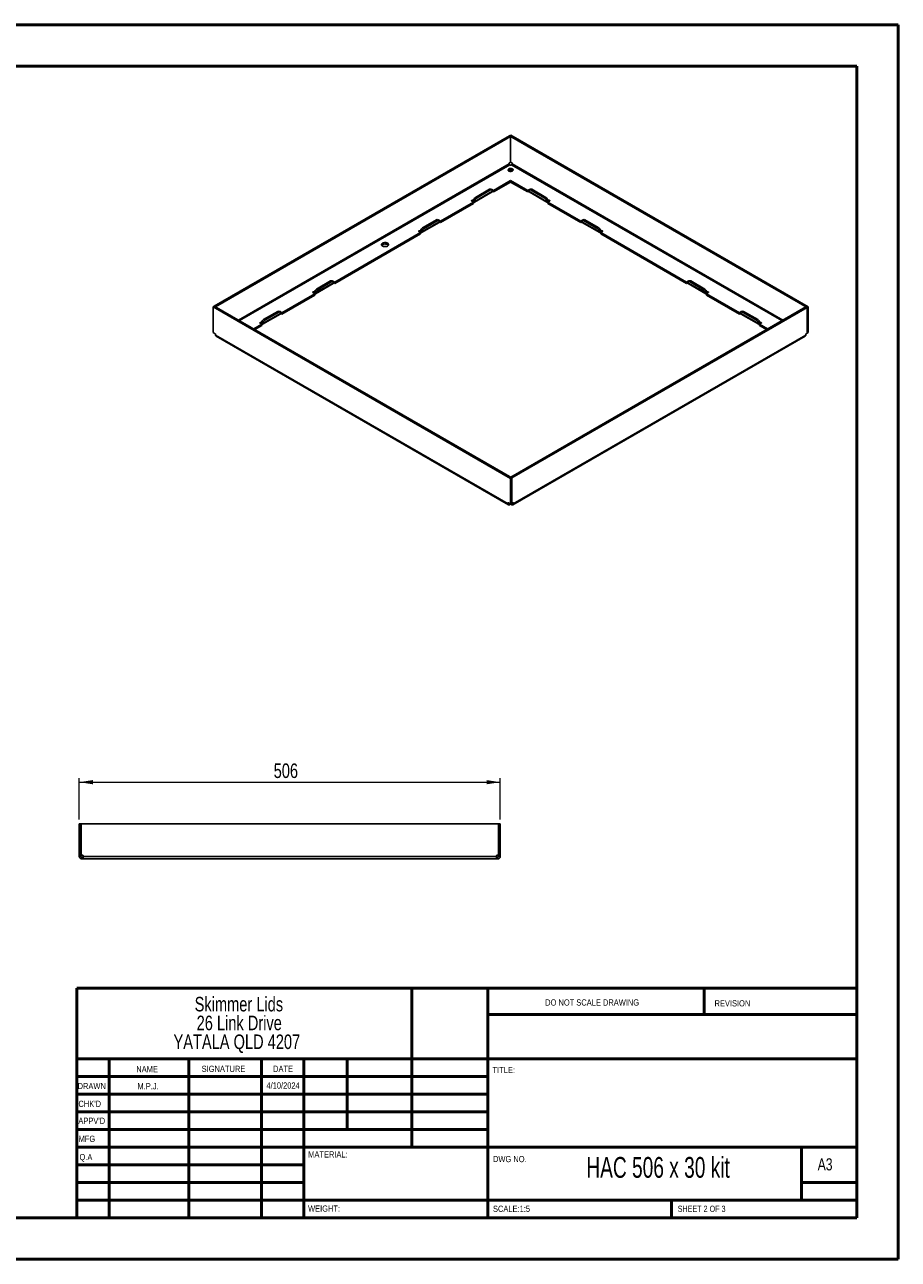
# Paper-space layout 'Sheet2' of a CAD drawing. Header units: millimetres. Extents: x 0 to 420, y 0 to 297.
# Tile 2 of 2: x 210 to 420, y 0 to 297. Entities that reach past the tile are written whole.
import ezdxf

# ---------------------------------------------------------------- set-up
doc = ezdxf.new("R2010")
doc.units = ezdxf.units.MM
doc.styles.add('SLDTEXTSTYLE0', font='TXT', dxfattribs={"width": 0.6875})
doc.styles.add('SLDTEXTSTYLE1', font='TXT', dxfattribs={"width": 0.75})
doc.dimstyles.new('SLDDIMSTYLE0', dxfattribs={"dimtxt": 3.5, "dimasz": 3.302, "dimexe": 0, "dimexo": 0.0625, "dimgap": 0.875, "dimtad": 1, "dimdec": 0, "dimlfac": 5, "dimrnd": 1e-09, "dimzin": 12, "dimdsep": 46, "dimtxsty": 'SLDTEXTSTYLE1', "dimsah": 1, "dimcen": 0.09, "dimadec": 0, "dimazin": 3, "dimtfac": 1, "dimtdec": 0, "dimtofl": 0, "dimtmove": 0, "dimatfit": 3, "dimfxl": 1, "dimfrac": 2, "dimtolj": 1, "dimtzin": 12, "dimarcsym": 0})

# ---------------------------------------------------------------- blocks, each defined once
blk = doc.blocks.new('SW_NOTE_0_1')
at = {"color": 0, "linetype": 'Continuous', "lineweight": 0, "char_height": 3.5, "attachment_point": 2, "style": 'SLDTEXTSTYLE1'}
for s, insert in [('Skimmer Lids', (13.89, 4.51)), ('26 Link Drive', (13.98, -0.01)), ('YATALA QLD 4207', (13.4, -4.54))]:
    blk.add_mtext(s, dxfattribs=dict(at, insert=insert))
blk = doc.blocks.new('_D_2')
at = {"color": 7, "linetype": 'Continuous', "lineweight": 0}
for p, q in [((223.51, 105.99), (223.51, 115.99)), ((324.71, 105.99), (324.71, 115.99)), ((223.51, 114.99), (324.71, 114.99))]:
    blk.add_line(p, q, dxfattribs=at)
at = {"color": 7, "linetype": 'Continuous', "lineweight": 18}
for points in [[(223.51, 114.99), (226.81, 114.48), (226.81, 115.5)], [(324.71, 114.99), (321.4, 115.5), (321.4, 114.48)]]:
    blk.add_solid(points, dxfattribs=at)
at = {"color": 7, "linetype": 'Continuous', "lineweight": 18, "insert": (270.23, 119.5), "char_height": 3.5, "attachment_point": 1, "style": 'SLDTEXTSTYLE1'}
blk.add_mtext('506', dxfattribs=at)

psp = doc.layouts.new('Sheet2')

# ---------------------------------------------------------------- linework, layer by layer
at = {"color": 7, "linetype": 'Continuous', "lineweight": 50}
for p, q in [((0.3793, 297.2148), (420.3793, 297.2148)), ((420.3793, 0.2148), (420.3793, 297.2148)), ((10.3793, 287.2148), (410.3793, 287.2148)), ((410.3793, 287.2148), (410.3793, 10.2148)), ((222.8788, 65.4648), (410.0788, 65.4648)), ((222.8788, 65.4648), (222.8788, 10.2148)), ((303.4788, 65.4648), (303.4788, 27.2148)), ((321.6788, 65.4648), (321.6788, 10.2148)), ((373.6788, 59.0898), (373.6788, 65.4648)), ((410.0788, 59.0898), (321.6788, 59.0898)), ((410.0788, 48.4648), (222.8788, 48.4648)), ((230.6788, 48.4648), (230.6788, 10.2148)), ((249.8698, 48.4648), (249.8698, 10.2148)), ((267.2778, 48.4648), (267.2778, 10.2148)), ((277.4788, 10.2148), (277.4788, 48.4648)), ((287.8788, 31.4648), (287.8788, 48.4648)), ((321.6788, 44.2148), (222.8788, 44.2148)), ((321.6788, 39.9648), (222.8788, 39.9648)), ((321.6788, 35.7148), (222.8788, 35.7148)), ((321.6788, 31.4648), (222.8788, 31.4648)), ((277.4788, 27.2148), (222.8788, 27.2148)), ((277.4788, 27.2148), (410.0788, 27.2148)), ((397.0788, 14.4648), (397.0788, 27.2148)), ((277.4788, 22.9647), (222.8788, 22.9647)), ((277.4788, 18.7148), (222.8788, 18.7148)), ((410.0788, 18.7148), (397.0788, 18.7148)), ((222.8788, 14.4648), (410.3793, 14.4648)), ((365.8788, 10.2148), (365.8788, 14.4648)), ((10.3793, 10.2148), (410.3793, 10.2148)), ((0.3793, 0.2148), (420.3793, 0.2148))]:
    psp.add_line(p, q, dxfattribs=at)
at = {"color": 7, "linetype": 'Continuous', "lineweight": 25}
for p, q in [((326.9081, 270.5108), (255.9287, 229.5352)), ((327.1909, 270.3475), (256.2116, 229.372)), ((327.1909, 270.3475), (326.9081, 270.5108)), ((327.2121, 270.67), (326.9293, 270.5067)), ((326.9293, 270.4985), (326.9293, 270.5067)), ((398.4602, 229.2128), (326.9293, 270.5067)), ((327.1909, 264.1743), (327.1909, 270.3475)), ((398.7431, 229.376), (327.2121, 270.67)), ((326.8516, 263.7091), (261.7845, 226.1466)), ((262.0108, 226.016), (326.9648, 263.5132)), ((326.8516, 263.8968), (326.8516, 263.7091)), ((327.1909, 264.1743), (326.9224, 264.0193)), ((326.9648, 263.5132), (327.1273, 263.4193)), ((327.4736, 264.0193), (327.1909, 264.1825)), ((327.2687, 263.4193), (327.4312, 263.5132)), ((327.4312, 263.5132), (392.3852, 226.016)), ((327.5444, 263.7091), (327.5444, 263.8968)), ((392.6115, 226.1466), (327.5444, 263.7091)), ((327.6293, 262.1905), (327.7384, 262.1048)), ((327.198, 259.6964), (323.0968, 257.3288)), ((327.198, 259.3698), (323.0968, 257.0022)), ((331.2992, 257.3288), (327.198, 259.6964)), ((327.198, 259.3698), (327.198, 259.6964)), ((331.2992, 257.0022), (327.198, 259.3698)), ((318.4884, 254.5332), (322.7311, 256.9824)), ((322.8139, 257.1655), (318.5713, 254.7163)), ((318.7127, 255.6552), (322.1068, 257.6146)), ((318.7127, 255.6552), (318.9956, 255.492)), ((318.9956, 255.492), (322.3897, 257.4513)), ((322.3897, 257.4513), (322.1068, 257.6146)), ((322.6896, 257.481), (322.4068, 257.6443)), ((323.0968, 257.3288), (322.6725, 257.5737)), ((322.6725, 257.4909), (322.6725, 257.5737)), ((322.8139, 257.2063), (322.8139, 257.1655)), ((323.0968, 257.0022), (322.8139, 257.1655)), ((323.0968, 257.0022), (323.0968, 257.3288)), ((331.7235, 257.5737), (331.2992, 257.3288)), ((331.2992, 257.0022), (331.2992, 257.3288)), ((331.5821, 257.1655), (331.2992, 257.0022)), ((331.5821, 257.1655), (331.5821, 257.2063)), ((335.8247, 254.7163), (331.5821, 257.1655)), ((331.6649, 256.9824), (335.9076, 254.5332)), ((331.9892, 257.6443), (331.7064, 257.481)), ((331.7235, 257.4909), (331.7235, 257.5737)), ((332.2892, 257.6146), (332.0063, 257.4513)), ((332.0063, 257.4513), (335.4004, 255.492)), ((332.2892, 257.6146), (335.6833, 255.6552)), ((335.4004, 255.492), (335.6833, 255.6552)), ((318.2885, 254.553), (310.3689, 249.9811)), ((318.2885, 254.2264), (310.3689, 249.6545)), ((317.8642, 254.7979), (318.2885, 254.553)), ((318.2885, 254.8796), (318.147, 254.9612)), ((318.147, 254.6346), (318.147, 254.9612)), ((318.5713, 254.7571), (318.2885, 254.9204)), ((318.2885, 254.8796), (318.2885, 254.9204)), ((318.5713, 254.7163), (318.2885, 254.8796)), ((318.2885, 254.553), (318.2885, 254.8796)), ((318.2885, 254.2264), (318.2885, 254.553)), ((318.5713, 254.7163), (318.5713, 254.7571)), ((336.1075, 254.9204), (335.8247, 254.7571)), ((335.8247, 254.7163), (336.1075, 254.8796)), ((335.8247, 254.7571), (335.8247, 254.7163)), ((336.249, 254.9612), (336.1075, 254.8796)), ((336.1075, 254.9204), (336.1075, 254.8796)), ((336.1075, 254.553), (336.1075, 254.8796)), ((336.1075, 254.553), (336.5318, 254.7979)), ((344.0271, 249.9811), (336.1075, 254.553)), ((336.1075, 254.2264), (336.1075, 254.553)), ((344.0271, 249.6545), (336.1075, 254.2264)), ((336.249, 254.6346), (336.249, 254.9612)), ((305.7605, 247.1855), (310.0032, 249.6347)), ((310.086, 249.8178), (305.8434, 247.3686)), ((305.9848, 248.3076), (309.3789, 250.267)), ((306.2676, 248.1443), (309.6618, 250.1037)), ((309.6618, 250.1037), (309.3789, 250.267)), ((309.9617, 250.1334), (309.6789, 250.2967)), ((310.3689, 249.9811), (309.9446, 250.226)), ((309.9446, 250.1433), (309.9446, 250.226)), ((310.086, 249.8587), (310.086, 249.8178)), ((310.3689, 249.6545), (310.086, 249.8178)), ((310.3689, 249.6545), (310.3689, 249.9811)), ((344.4514, 250.226), (344.0271, 249.9811)), ((344.0271, 249.6545), (344.0271, 249.9811)), ((344.31, 249.8178), (344.0271, 249.6545)), ((344.31, 249.8178), (344.31, 249.8587)), ((348.5526, 247.3686), (344.31, 249.8178)), ((344.3928, 249.6347), (348.6355, 247.1855)), ((344.7171, 250.2967), (344.4343, 250.1334)), ((344.4514, 250.1433), (344.4514, 250.226)), ((345.0171, 250.267), (344.7342, 250.1037)), ((344.7342, 250.1037), (348.1284, 248.1443)), ((345.0171, 250.267), (348.4112, 248.3076)), ((305.5605, 247.2053), (284.913, 235.2858)), ((305.5605, 246.8787), (284.913, 234.9592)), ((305.1363, 247.4503), (305.5605, 247.2053)), ((305.5605, 247.5319), (305.4191, 247.6135)), ((305.4191, 247.287), (305.4191, 247.6135)), ((305.8434, 247.4094), (305.5605, 247.5727)), ((305.5605, 247.5319), (305.5605, 247.5727)), ((305.8434, 247.3686), (305.5605, 247.5319)), ((305.5605, 247.2053), (305.5605, 247.5319)), ((305.5605, 246.8787), (305.5605, 247.2053)), ((305.8434, 247.3686), (305.8434, 247.4094)), ((305.9848, 248.3076), (306.2676, 248.1443)), ((348.1284, 248.1443), (348.4112, 248.3076)), ((348.8355, 247.5727), (348.5526, 247.4094)), ((348.5526, 247.3686), (348.8355, 247.5319)), ((348.5526, 247.4094), (348.5526, 247.3686)), ((348.9769, 247.6135), (348.8355, 247.5319)), ((348.8355, 247.5727), (348.8355, 247.5319)), ((348.8355, 247.2053), (348.8355, 247.5319)), ((348.8355, 247.2053), (349.2597, 247.4503)), ((369.483, 235.2858), (348.8355, 247.2053)), ((348.8355, 246.8787), (348.8355, 247.2053)), ((369.483, 234.9592), (348.8355, 246.8787)), ((348.9769, 247.287), (348.9769, 247.6135)), ((280.3047, 232.4901), (284.5473, 234.9394)), ((284.6302, 235.1225), (280.3875, 232.6733)), ((280.529, 233.6122), (283.9231, 235.5716)), ((280.8118, 233.4489), (284.2059, 235.4083)), ((284.2059, 235.4083), (283.9231, 235.5716)), ((284.5059, 235.438), (284.223, 235.6013)), ((284.913, 235.2858), (284.4888, 235.5307)), ((284.4888, 235.4479), (284.4888, 235.5307)), ((284.6302, 235.1633), (284.6302, 235.1225)), ((284.913, 234.9592), (284.6302, 235.1224)), ((284.913, 234.9592), (284.913, 235.2858)), ((369.9072, 235.5307), (369.483, 235.2858)), ((369.483, 234.9592), (369.483, 235.2858)), ((369.7658, 235.1224), (369.483, 234.9592)), ((369.7658, 235.1225), (369.7658, 235.1633)), ((374.0085, 232.6733), (369.7658, 235.1225)), ((369.8487, 234.9394), (374.0913, 232.4901)), ((370.173, 235.6013), (369.8901, 235.438)), ((369.9072, 235.4479), (369.9072, 235.5307)), ((370.4729, 235.5716), (370.1901, 235.4083)), ((370.1901, 235.4083), (373.5842, 233.4489)), ((370.4729, 235.5716), (373.867, 233.6122)), ((280.1047, 232.51), (272.1851, 227.9381)), ((280.1047, 232.1834), (272.1851, 227.6115)), ((279.6804, 232.7549), (280.1047, 232.51)), ((280.1047, 232.8366), (279.9633, 232.9182)), ((279.9633, 232.5916), (279.9633, 232.9182)), ((280.3875, 232.7141), (280.1047, 232.8774)), ((280.1047, 232.8366), (280.1047, 232.8774)), ((280.3875, 232.6733), (280.1047, 232.8366)), ((280.1047, 232.51), (280.1047, 232.8366)), ((280.1047, 232.1834), (280.1047, 232.51)), ((280.3875, 232.6733), (280.3875, 232.7141)), ((280.529, 233.6122), (280.8118, 233.4489)), ((373.5842, 233.4489), (373.867, 233.6122)), ((374.2913, 232.8774), (374.0085, 232.7141)), ((374.0085, 232.6733), (374.2913, 232.8366)), ((374.0085, 232.7141), (374.0085, 232.6733)), ((374.4327, 232.9182), (374.2913, 232.8366)), ((374.2913, 232.8774), (374.2913, 232.8366)), ((374.2913, 232.51), (374.2913, 232.8366)), ((374.2913, 232.51), (374.7156, 232.7549)), ((382.2109, 227.9381), (374.2913, 232.51)), ((374.2913, 232.1834), (374.2913, 232.51)), ((382.2109, 227.6115), (374.2913, 232.1834)), ((374.4327, 232.5916), (374.4327, 232.9182)), ((255.6529, 229.3597), (255.9358, 229.523)), ((255.6529, 229.3597), (327.1839, 188.0658)), ((255.6529, 223.1865), (255.6529, 229.3597)), ((256.2116, 229.372), (255.9287, 229.5352)), ((255.9287, 229.5352), (255.9287, 229.5189)), ((255.9358, 229.523), (327.4667, 188.2291)), ((256.2116, 229.3638), (256.2116, 229.372)), ((327.2051, 188.3883), (398.1844, 229.3638)), ((327.4879, 188.225), (398.4673, 229.2005)), ((398.1844, 229.3638), (398.4673, 229.2005)), ((398.7431, 229.376), (398.4602, 229.2128)), ((398.4602, 229.2046), (398.4602, 229.2128)), ((398.4673, 229.2005), (398.4673, 223.0273)), ((398.7431, 223.2029), (398.7431, 229.376)), ((267.5768, 225.1425), (271.8194, 227.5917)), ((271.9022, 227.7748), (267.6596, 225.3256)), ((267.801, 226.2646), (271.1951, 228.2239)), ((267.801, 226.2646), (268.0839, 226.1013)), ((268.0839, 226.1013), (271.478, 228.0606)), ((271.478, 228.0606), (271.1951, 228.2239)), ((271.778, 228.0904), (271.4951, 228.2536)), ((272.1851, 227.9381), (271.7608, 228.183)), ((271.7608, 228.1002), (271.7608, 228.183)), ((271.9022, 227.8156), (271.9022, 227.7748)), ((272.1851, 227.6115), (271.9022, 227.7748)), ((272.1851, 227.6115), (272.1851, 227.9381)), ((382.6352, 228.183), (382.2109, 227.9381)), ((382.2109, 227.6115), (382.2109, 227.9381)), ((382.4938, 227.7748), (382.2109, 227.6115)), ((382.4938, 227.7748), (382.4938, 227.8156)), ((386.7364, 225.3256), (382.4938, 227.7748)), ((382.5766, 227.5917), (386.8192, 225.1425)), ((382.9009, 228.2536), (382.618, 228.0904)), ((382.6352, 228.1002), (382.6352, 228.183)), ((383.2009, 228.2239), (382.918, 228.0606)), ((382.918, 228.0606), (386.3121, 226.1013)), ((383.2009, 228.2239), (386.595, 226.2646)), ((386.3121, 226.1013), (386.595, 226.2646)), ((256.1973, 222.8723), (255.6529, 223.1865)), ((267.3768, 225.1623), (265.4331, 224.0403)), ((267.3768, 224.8357), (265.716, 223.877)), ((266.9525, 225.4072), (267.3768, 225.1623)), ((267.3768, 225.4889), (267.2353, 225.5705)), ((267.2353, 225.244), (267.2353, 225.5705)), ((267.6596, 225.3664), (267.3768, 225.5297)), ((267.3768, 225.4889), (267.3768, 225.5297)), ((267.6596, 225.3256), (267.3768, 225.4889)), ((267.3768, 225.1623), (267.3768, 225.4889)), ((267.3768, 224.8357), (267.3768, 225.1623)), ((267.6596, 225.3256), (267.6596, 225.3664)), ((387.0192, 225.5297), (386.7364, 225.3664)), ((386.7364, 225.3256), (387.0192, 225.4889)), ((386.7364, 225.3664), (386.7364, 225.3256)), ((387.1607, 225.5705), (387.0192, 225.4889)), ((387.0192, 225.5297), (387.0192, 225.4889)), ((387.0192, 225.1623), (387.0192, 225.4889)), ((387.0192, 225.1623), (387.4435, 225.4072)), ((388.9629, 224.0403), (387.0192, 225.1623)), ((387.0192, 224.8357), (387.0192, 225.1623)), ((388.68, 223.877), (387.0192, 224.8357)), ((387.1607, 225.244), (387.1607, 225.5705)), ((398.1987, 222.8723), (398.4673, 223.0273)), ((398.7431, 223.2029), (398.4673, 223.0437)), ((256.268, 222.5621), (256.268, 222.7498)), ((256.268, 222.5621), (326.5688, 181.9784)), ((256.384, 222.3058), (326.6848, 181.722)), ((327.7112, 181.722), (398.012, 222.3058)), ((398.128, 222.5621), (327.8272, 181.9784)), ((398.128, 222.5621), (398.128, 222.7498)), ((327.1839, 188.0658), (327.4667, 188.2291)), ((327.1839, 181.8926), (327.1839, 188.0658)), ((327.2051, 188.3883), (327.4879, 188.225)), ((327.2051, 188.3801), (327.2051, 188.3883)), ((327.4667, 182.0559), (327.4667, 188.2291)), ((327.4879, 188.225), (327.4879, 182.0518)), ((326.5688, 182.166), (326.6395, 182.2068)), ((326.5688, 181.9784), (326.5688, 182.166)), ((326.5688, 181.9784), (326.8021, 182.113)), ((326.6395, 182.2069), (327.1839, 181.8926)), ((326.9648, 181.7497), (326.9648, 182.0191)), ((327.1273, 181.8435), (326.9648, 181.7497)), ((327.1273, 181.8435), (327.1273, 181.9253)), ((327.1839, 181.8926), (327.4667, 182.0559)), ((327.2687, 181.8435), (327.2687, 181.9416)), ((327.4312, 181.7497), (327.2687, 181.8435)), ((327.4312, 181.7497), (327.4312, 182.0354)), ((327.4879, 182.0518), (327.4667, 182.0641)), ((327.4879, 182.0518), (327.7565, 182.2069)), ((327.8272, 181.9784), (327.5939, 182.113)), ((327.8272, 182.166), (327.7565, 182.2068)), ((327.8272, 182.166), (327.8272, 181.9784)), ((223.507, 104.989), (223.907, 104.989)), ((223.507, 97.4288), (223.507, 104.989)), ((223.907, 97.4288), (223.907, 104.989)), ((223.917, 104.989), (223.917, 97.4288)), ((223.917, 104.989), (324.297, 104.989)), ((324.297, 104.989), (324.297, 97.4288)), ((324.307, 97.4288), (324.307, 104.989)), ((324.707, 104.989), (324.307, 104.989)), ((324.707, 97.4288), (324.707, 104.989)), ((223.507, 97.4288), (223.907, 97.4288)), ((223.507, 97.3288), (223.507, 97.4288)), ((223.507, 97.3288), (223.907, 97.3288)), ((223.507, 97.099), (223.507, 97.3288)), ((223.507, 97.099), (223.907, 97.099)), ((223.907, 97.3288), (223.907, 97.4288)), ((223.907, 97.099), (223.907, 97.3288)), ((223.917, 97.4288), (224.2968, 97.4288)), ((224.067, 96.539), (224.067, 96.939)), ((224.2968, 96.939), (224.067, 96.939)), ((224.2968, 96.539), (224.067, 96.539)), ((224.2968, 96.539), (224.2968, 96.939)), ((224.3968, 96.939), (224.2968, 96.939)), ((224.3968, 96.539), (224.2968, 96.539)), ((224.3968, 97.3288), (224.3968, 97.099)), ((323.8172, 97.099), (224.3968, 97.099)), ((323.8172, 96.539), (224.3968, 96.539)), ((323.8172, 97.099), (323.8172, 97.3288)), ((323.9172, 96.939), (323.8172, 96.939)), ((323.9172, 96.539), (323.8172, 96.539)), ((323.9172, 97.4288), (324.297, 97.4288)), ((323.9172, 96.539), (323.9172, 96.939)), ((324.147, 96.939), (323.9172, 96.939)), ((324.147, 96.539), (323.9172, 96.539)), ((324.147, 96.539), (324.147, 96.939)), ((324.707, 97.4288), (324.307, 97.4288)), ((324.307, 97.3288), (324.307, 97.4288)), ((324.707, 97.3288), (324.307, 97.3288)), ((324.307, 97.099), (324.307, 97.3288)), ((324.707, 97.099), (324.307, 97.099)), ((324.707, 97.3288), (324.707, 97.4288)), ((324.707, 97.099), (324.707, 97.3288))]:
    psp.add_line(p, q, dxfattribs=at)
at = {"color": 7, "linetype": 'Continuous', "lineweight": 25, "flags": 128}
for points in [[(327.6293, 262.0191), (327.7508, 262.1192), (327.8057, 262.2374), (327.7872, 262.3592), (327.6977, 262.47), (327.5479, 262.5565), (327.3559, 262.6082), (327.1448, 262.6189), (326.9402, 262.5872), (326.7667, 262.5171), (326.6452, 262.4169), (326.5903, 262.2988), (326.6088, 262.1769), (326.6983, 262.0661), (326.8481, 261.9796), (327.0401, 261.9279), (327.2512, 261.9173), (327.4558, 261.9489), (327.6293, 262.0191)], [(318.147, 254.9612), (318.0821, 254.9862), (318.0056, 254.995), (317.9291, 254.9862), (317.8642, 254.9612), (317.8208, 254.9238), (317.8056, 254.8796), (317.8208, 254.8354), (317.8642, 254.7979)], [(336.5318, 254.7979), (336.5752, 254.8354), (336.5904, 254.8796), (336.5752, 254.9238), (336.5318, 254.9612), (336.4669, 254.9862), (336.3904, 254.995), (336.3139, 254.9862), (336.249, 254.9612)], [(305.4191, 247.6135), (305.3542, 247.6386), (305.2777, 247.6474), (305.2012, 247.6386), (305.1363, 247.6135), (305.0929, 247.5761), (305.0777, 247.5319), (305.0929, 247.4877), (305.1363, 247.4503)], [(349.2597, 247.4503), (349.3031, 247.4877), (349.3183, 247.5319), (349.3031, 247.5761), (349.2597, 247.6135), (349.1948, 247.6386), (349.1183, 247.6474), (349.0418, 247.6386), (348.9769, 247.6135)], [(297.6086, 243.9584), (297.7598, 244.0766), (297.8439, 244.2154), (297.8535, 244.3623), (297.7875, 244.5043), (297.6521, 244.6288), (297.459, 244.7247), (297.2256, 244.7834), (296.9726, 244.7999), (296.7224, 244.7726), (296.4972, 244.7039), (296.3172, 244.5999), (296.1982, 244.47), (296.1509, 244.3255), (296.1794, 244.1794), (296.2812, 244.0447), (296.4473, 243.9333), (296.6629, 243.8551), (296.9089, 243.817), (297.1634, 243.8225), (297.4037, 243.8711), (297.6086, 243.9584)], [(297.8106, 244.1438), (297.7875, 244.1777), (297.6521, 244.3022), (297.459, 244.398), (297.2256, 244.4568), (296.9726, 244.4733), (296.7224, 244.446), (296.4972, 244.3773), (296.3172, 244.2733), (296.1985, 244.1438)], [(279.9633, 232.9182), (279.8984, 232.9432), (279.8218, 232.952), (279.7453, 232.9432), (279.6804, 232.9182), (279.6371, 232.8807), (279.6218, 232.8366), (279.6371, 232.7924), (279.6804, 232.7549)], [(374.7156, 232.7549), (374.7589, 232.7924), (374.7742, 232.8366), (374.7589, 232.8807), (374.7156, 232.9182), (374.6507, 232.9432), (374.5742, 232.952), (374.4976, 232.9432), (374.4327, 232.9182)], [(267.2353, 225.5705), (267.1705, 225.5955), (267.0939, 225.6043), (267.0174, 225.5955), (266.9525, 225.5705), (266.9091, 225.5331), (266.8939, 225.4889), (266.9091, 225.4447), (266.9525, 225.4072)], [(387.4435, 225.4072), (387.4869, 225.4447), (387.5021, 225.4889), (387.4869, 225.5331), (387.4435, 225.5705), (387.3786, 225.5955), (387.3021, 225.6043), (387.2255, 225.5955), (387.1607, 225.5705)]]:
    psp.add_lwpolyline(points, dxfattribs=at)
at = {"color": 7, "linetype": 'Continuous', "lineweight": 25}
for centre, radius, start, end in [((327.2035, 261.4661), 0.8402, 59.553239, 130.525995), ((327.0052, 263.8898), 0.1537, 122.605478, 177.394522), ((327.198, 263.5558), 0.1537, 242.609672, 297.390328), ((327.3908, 263.8898), 0.1537, 2.605478, 57.394522), ((319.2096, 254.8785), 0.9221, 122.605478, 177.394522), ((319.4924, 254.7152), 0.9221, 122.605478, 177.394522), ((322.2826, 257.3693), 0.3018, 65.692881, 125.617577), ((322.5553, 257.2483), 0.262, 350.785963, 129.203285), ((322.5308, 257.2972), 0.3108, 62.868507, 99.823385), ((322.6179, 257.1439), 0.1972, 305.013333, 6.298848), ((331.8407, 257.2483), 0.262, 50.796715, 189.214037), ((331.7781, 257.1439), 0.1972, 173.701152, 234.986667), ((331.8652, 257.2972), 0.3108, 80.176615, 117.131493), ((332.1134, 257.3693), 0.3018, 54.382423, 114.307119), ((334.9036, 254.7152), 0.9221, 2.605478, 57.394522), ((335.1864, 254.8785), 0.9221, 2.605478, 57.394522), ((318.3989, 254.6883), 0.1747, 230.796715, 9.214037), ((335.9971, 254.6883), 0.1747, 170.785963, 309.203285), ((309.5547, 250.0216), 0.3018, 65.692881, 125.617577), ((309.8274, 249.9006), 0.262, 350.785963, 129.203285), ((309.8029, 249.9495), 0.3108, 62.868507, 99.823385), ((309.89, 249.7962), 0.1972, 305.013333, 6.298848), ((344.5686, 249.9006), 0.262, 50.796715, 189.214037), ((344.506, 249.7962), 0.1972, 173.701152, 234.986667), ((344.5931, 249.9495), 0.3108, 80.176615, 117.131493), ((344.8413, 250.0216), 0.3018, 54.382423, 114.307119), ((306.4817, 247.5308), 0.9221, 122.605478, 177.394522), ((305.6709, 247.3406), 0.1747, 230.796715, 9.214037), ((306.7645, 247.3675), 0.9221, 122.605478, 177.394522), ((347.6315, 247.3675), 0.9221, 2.605478, 57.394522), ((347.9143, 247.5308), 0.9221, 2.605478, 57.394522), ((348.7251, 247.3406), 0.1747, 170.785963, 309.203285), ((284.0988, 235.3263), 0.3018, 65.692881, 125.617577), ((284.3715, 235.2053), 0.262, 350.785963, 129.203285), ((284.347, 235.2541), 0.3108, 62.868507, 99.823385), ((284.4342, 235.1009), 0.1972, 305.013333, 6.298848), ((370.0245, 235.2053), 0.262, 50.796715, 189.214037), ((369.9618, 235.1009), 0.1972, 173.701152, 234.986667), ((370.049, 235.2541), 0.3108, 80.176615, 117.131493), ((370.2972, 235.3263), 0.3018, 54.382423, 114.307119), ((281.0258, 232.8355), 0.9221, 122.605478, 177.394522), ((280.2151, 232.6453), 0.1747, 230.796715, 9.214037), ((281.3087, 232.6722), 0.9221, 122.605478, 177.394522), ((373.0873, 232.6722), 0.9221, 2.605478, 57.394522), ((373.3702, 232.8355), 0.9221, 2.605478, 57.394522), ((374.1809, 232.6453), 0.1747, 170.785963, 309.203285), ((268.2979, 225.4878), 0.9221, 122.605478, 177.394522), ((268.5807, 225.3245), 0.9221, 122.605478, 177.394522), ((271.3709, 227.9786), 0.3018, 65.692881, 125.617577), ((271.6436, 227.8576), 0.262, 350.785963, 129.203285), ((271.6191, 227.9065), 0.3108, 62.868507, 99.823385), ((271.7062, 227.7532), 0.1972, 305.013333, 6.298848), ((382.7524, 227.8576), 0.262, 50.796715, 189.214037), ((382.6898, 227.7532), 0.1972, 173.701152, 234.986667), ((382.7769, 227.9065), 0.3108, 80.176615, 117.131493), ((383.0251, 227.9786), 0.3018, 54.382423, 114.307119), ((385.8153, 225.3245), 0.9221, 2.605478, 57.394522), ((386.0981, 225.4878), 0.9221, 2.605478, 57.394522), ((256.1145, 222.7428), 0.1537, 2.605478, 57.394522), ((267.4872, 225.2976), 0.1747, 230.796715, 9.214037), ((386.9088, 225.2976), 0.1747, 170.785963, 309.203285), ((398.2815, 222.7428), 0.1537, 122.605478, 177.394522), ((326.6119, 182.173), 0.0437, 50.796715, 189.214037), ((327.198, 181.707), 0.1537, 62.609672, 117.390328), ((327.7841, 182.173), 0.0437, 350.785963, 129.203285), ((224.2968, 97.3288), 0.1, 0, 90), ((323.9172, 97.3288), 0.1, 90, 180)]:
    psp.add_arc(centre, radius, start, end, dxfattribs=at)
for points, knots in [([(326.9648, 263.5132), (326.9352, 263.5303), (326.9057, 263.5613), (326.8638, 263.6339), (326.8516, 263.6749), (326.8516, 263.7091)], [0, 0, 0, 0, 0.5, 0.5, 1, 1, 1, 1]), ([(327.5444, 263.7091), (327.5444, 263.6749), (327.5322, 263.6339), (327.4903, 263.5613), (327.4608, 263.5303), (327.4312, 263.5132)], [0, 0, 0, 0, 0.5, 0.5, 1, 1, 1, 1]), ([(256.384, 222.3058), (256.384, 222.3058), (256.3412, 222.3141), (256.2883, 222.3983), (256.2748, 222.5075), (256.268, 222.5621)], [0, 0, 0, 0, 0.00010213, 0.50005106, 1, 1, 1, 1]), ([(398.128, 222.5621), (398.1212, 222.5075), (398.1077, 222.3983), (398.0548, 222.3141), (398.012, 222.3058), (398.012, 222.3058)], [0, 0, 0, 0, 0.49994894, 0.99989787, 1, 1, 1, 1]), ([(326.5688, 181.9784), (326.5688, 181.9185), (326.5791, 181.8646), (326.6188, 181.7769), (326.6481, 181.7431), (326.7214, 181.7008), (326.7654, 181.6923), (326.8611, 181.7018), (326.9129, 181.7198), (326.9648, 181.7497)], [0, 0, 0, 0, 0.25, 0.25, 0.5, 0.5, 0.75, 0.75, 1, 1, 1, 1]), ([(327.4312, 181.7497), (327.4831, 181.7198), (327.5349, 181.7018), (327.6306, 181.6923), (327.6746, 181.7008), (327.7479, 181.7431), (327.7772, 181.7769), (327.8169, 181.8646), (327.8272, 181.9185), (327.8272, 181.9784)], [0, 0, 0, 0, 0.25, 0.25, 0.5, 0.5, 0.75, 0.75, 1, 1, 1, 1]), ([(223.507, 97.099), (223.507, 97.0257), (223.5216, 96.9524), (223.5777, 96.817), (223.6192, 96.7549), (223.7229, 96.6512), (223.785, 96.6097), (223.9204, 96.5536), (223.9937, 96.539), (224.067, 96.539)], [0, 0, 0, 0, 0.25, 0.25, 0.5, 0.5, 0.75, 0.75, 1, 1, 1, 1]), ([(223.907, 97.099), (223.907, 97.0571), (223.9242, 97.0155), (223.9835, 96.9562), (224.0251, 96.939), (224.067, 96.939)], [0, 0, 0, 0, 0.5, 0.5, 1, 1, 1, 1]), ([(224.3968, 96.539), (224.3968, 96.539), (224.3968, 96.5536), (224.3968, 96.6097), (224.3968, 96.6512), (224.3968, 96.7549), (224.3968, 96.817), (224.3968, 96.9524), (224.3968, 97.0257), (224.3968, 97.099)], [0, 0, 0, 0, 0.25, 0.25, 0.5, 0.5, 0.75, 0.75, 1, 1, 1, 1]), ([(323.8172, 97.099), (323.8172, 97.0257), (323.8172, 96.9524), (323.8172, 96.817), (323.8172, 96.7549), (323.8172, 96.6512), (323.8172, 96.6097), (323.8172, 96.5536), (323.8172, 96.539), (323.8172, 96.539)], [0, 0, 0, 0, 0.25, 0.25, 0.5, 0.5, 0.75, 0.75, 1, 1, 1, 1]), ([(324.147, 96.939), (324.1889, 96.939), (324.2305, 96.9562), (324.2898, 97.0155), (324.307, 97.0571), (324.307, 97.099)], [0, 0, 0, 0, 0.5, 0.5, 1, 1, 1, 1]), ([(324.147, 96.539), (324.2203, 96.539), (324.2936, 96.5536), (324.429, 96.6097), (324.4911, 96.6512), (324.5948, 96.7549), (324.6363, 96.817), (324.6924, 96.9524), (324.707, 97.0257), (324.707, 97.099)], [0, 0, 0, 0, 0.25, 0.25, 0.5, 0.5, 0.75, 0.75, 1, 1, 1, 1])]:
    psp.add_open_spline(points, degree=3, knots=knots, dxfattribs=at)

# ---------------------------------------------------------------- block references
at = {"color": 7, "linetype": 'Continuous', "lineweight": 0}
psp.add_blockref('SW_NOTE_0_1', (247.9727, 58.8388), dxfattribs=at)

# ---------------------------------------------------------------- texts
for s, insert, char_height, attachment_point, style in [('DO NOT SCALE DRAWING', (335.4935, 62.7478), 1.5, 1, 'SLDTEXTSTYLE1'), ('REVISION', (376.2064, 62.5497), 1.5, 1, 'SLDTEXTSTYLE1'), ('NAME', (237.2011, 46.7163), 1.5, 1, 'SLDTEXTSTYLE1'), ('SIGNATURE', (252.9124, 46.7765), 1.5, 1, 'SLDTEXTSTYLE1'), ('DATE', (270.0935, 46.791), 1.5, 1, 'SLDTEXTSTYLE1'), ('TITLE:', (322.835, 46.4931), 1.5, 1, 'SLDTEXTSTYLE1'), ('DRAWN', (223.091, 42.6445), 1.5, 1, 'SLDTEXTSTYLE1'), ('M.P.J.', (240.0366, 42.5981), 1.4986, 2, 'SLDTEXTSTYLE1'), ('4/10/2024', (272.4912, 42.7739), 1.4986, 2, 'SLDTEXTSTYLE1'), ("CHK'D", (223.2893, 38.3692), 1.5, 1, 'SLDTEXTSTYLE1'), ("APPV'D", (223.2806, 34.2791), 1.5, 1, 'SLDTEXTSTYLE1'), ('MFG', (223.334, 29.9485), 1.5, 1, 'SLDTEXTSTYLE1'), ('Q.A', (223.5479, 25.5644), 1.5, 1, 'SLDTEXTSTYLE1'), ('MATERIAL:', (278.5247, 26.2008), 1.5, 1, 'SLDTEXTSTYLE1'), ('DWG NO.', (322.9528, 25.0834), 1.5, 1, 'SLDTEXTSTYLE1'), ('HAC 506 x 30 kit', (362.6357, 24.8313), 5, 2, 'SLDTEXTSTYLE0'), ('A3', (400.9998, 24.5152), 2.91042, 1, 'SLDTEXTSTYLE1'), ('WEIGHT:', (278.4967, 13.1641), 1.4986, 1, 'SLDTEXTSTYLE1'), ('SCALE:1:5', (322.9528, 13.1149), 1.5, 1, 'SLDTEXTSTYLE1'), ('SHEET 2 OF 3', (367.3571, 13.1149), 1.5, 1, 'SLDTEXTSTYLE0')]:
    psp.add_mtext(s, dxfattribs=dict(at, insert=insert, char_height=char_height, attachment_point=attachment_point, style=style))

# ---------------------------------------------------------------- dimensions: what is measured, and where the dimension line sits
at = {"color": 7, "linetype": 'Continuous', "lineweight": 18}
dim = psp.add_linear_dim(base=(324.707, 114.989), p1=(223.507, 104.989), p2=(324.707, 104.989), dimstyle='SLDDIMSTYLE0', dxfattribs=at)
dim.commit()
dim.dimension.update_dxf_attribs({"geometry": '_D_2', "text_midpoint": (274.107, 114.989), "dimtype": 160})

doc.saveas('drawing.dxf')
